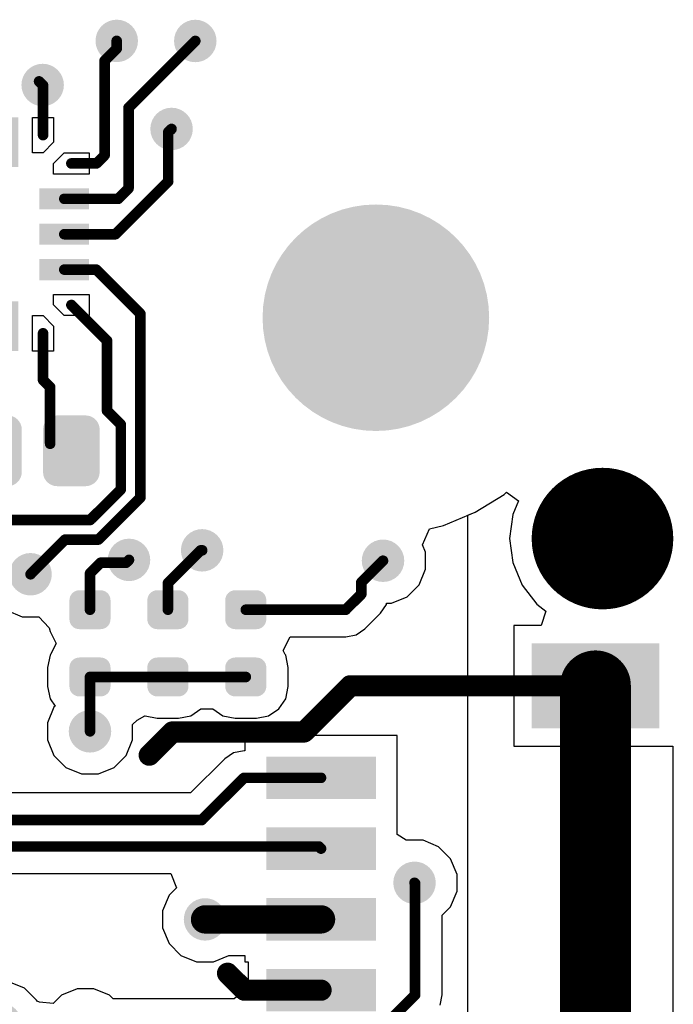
# Model space of a CAD drawing. Header units: inches. Extents: x 0.3 to 40.7, y 0.3 to 25.1.
# Tile 5 of 5: x 31.5 to 40.7, y 11 to 24.9. Entities that reach past the tile are written whole.
import ezdxf

# ---------------------------------------------------------------- set-up
doc = ezdxf.new("R2010")
doc.units = ezdxf.units.IN
for name, color, linetype in [('Pad Holes', 156, 'Continuous'), ('TOP', 1, 'Continuous'), ('Via Holes', 16, 'Continuous')]:
    doc.layers.add(name, color=color, linetype=linetype)

# ---------------------------------------------------------------- blocks, each defined once
blk = doc.blocks.new('F_____________1___F_________1_2379')
at = {"layer": 'TOP'}
h = blk.add_hatch(color=1, dxfattribs=at)
edge = h.paths.add_edge_path()
edge.add_arc((0, 0), 0.5, 0, 360)
for points, const_width in [([(0.5, 0, 1), (-0.5, 0, 1)], 1), ([(-0.75, 0, 1), (-0.25, 0, 1)], 0.5), ([(0.25, 0, 1), (0.75, 0, 1)], 0.5)]:
    blk.add_lwpolyline(points, format="xyb", close=True, dxfattribs=dict(at, const_width=const_width))
blk = doc.blocks.new('RES_0402_2382')
at = {"layer": 'TOP'}
h = blk.add_hatch(color=1, dxfattribs=at)
edge = h.paths.add_edge_path()
edge.add_arc((-0.34, -0.15), 0.14, 270, 360)
edge.add_line((-0.2, -0.15), (-0.2, 0.15))
edge.add_arc((-0.34, 0.15), 0.14, 0, 90)
edge.add_line((-0.34, 0.29), (-0.61, 0.29))
edge.add_arc((-0.61, 0.15), 0.14, 90, 180)
edge.add_line((-0.75, 0.15), (-0.75, -0.15))
edge.add_arc((-0.61, -0.15), 0.14, 180, 270)
edge.add_line((-0.61, -0.29), (-0.34, -0.29))
h = blk.add_hatch(color=1, dxfattribs=at)
edge = h.paths.add_edge_path()
edge.add_arc((0.34, 0.15), 0.14, 90, 180)
edge.add_line((0.2, 0.15), (0.2, -0.15))
edge.add_arc((0.34, -0.15), 0.14, 180, 270)
edge.add_line((0.34, -0.29), (0.61, -0.29))
edge.add_arc((0.61, -0.15), 0.14, 270, 360)
edge.add_line((0.75, -0.15), (0.75, 0.15))
edge.add_arc((0.61, 0.15), 0.14, 0, 90)
edge.add_line((0.61, 0.29), (0.34, 0.29))
blk = doc.blocks.new('RES_0402_2384')
at = {"layer": 'TOP'}
h = blk.add_hatch(color=1, dxfattribs=at)
edge = h.paths.add_edge_path()
edge.add_arc((-0.34, -0.15), 0.14, 270, 360)
edge.add_line((-0.2, -0.15), (-0.2, 0.15))
edge.add_arc((-0.34, 0.15), 0.14, 0, 90)
edge.add_line((-0.34, 0.29), (-0.61, 0.29))
edge.add_arc((-0.61, 0.15), 0.14, 90, 180)
edge.add_line((-0.75, 0.15), (-0.75, -0.15))
edge.add_arc((-0.61, -0.15), 0.14, 180, 270)
edge.add_line((-0.61, -0.29), (-0.34, -0.29))
h = blk.add_hatch(color=1, dxfattribs=at)
edge = h.paths.add_edge_path()
edge.add_arc((0.34, 0.15), 0.14, 90, 180)
edge.add_line((0.2, 0.15), (0.2, -0.15))
edge.add_arc((0.34, -0.15), 0.14, 180, 270)
edge.add_line((0.34, -0.29), (0.61, -0.29))
edge.add_arc((0.61, -0.15), 0.14, 270, 360)
edge.add_line((0.75, -0.15), (0.75, 0.15))
edge.add_arc((0.61, 0.15), 0.14, 0, 90)
edge.add_line((0.61, 0.29), (0.34, 0.29))
blk = doc.blocks.new('RES_0402_2386')
at = {"layer": 'TOP'}
h = blk.add_hatch(color=1, dxfattribs=at)
edge = h.paths.add_edge_path()
edge.add_arc((-0.34, -0.15), 0.14, 270, 360)
edge.add_line((-0.2, -0.15), (-0.2, 0.15))
edge.add_arc((-0.34, 0.15), 0.14, 0, 90)
edge.add_line((-0.34, 0.29), (-0.61, 0.29))
edge.add_arc((-0.61, 0.15), 0.14, 90, 180)
edge.add_line((-0.75, 0.15), (-0.75, -0.15))
edge.add_arc((-0.61, -0.15), 0.14, 180, 270)
edge.add_line((-0.61, -0.29), (-0.34, -0.29))
h = blk.add_hatch(color=1, dxfattribs=at)
edge = h.paths.add_edge_path()
edge.add_arc((0.34, 0.15), 0.14, 90, 180)
edge.add_line((0.2, 0.15), (0.2, -0.15))
edge.add_arc((0.34, -0.15), 0.14, 180, 270)
edge.add_line((0.34, -0.29), (0.61, -0.29))
edge.add_arc((0.61, -0.15), 0.14, 270, 360)
edge.add_line((0.75, -0.15), (0.75, 0.15))
edge.add_arc((0.61, 0.15), 0.14, 0, 90)
edge.add_line((0.61, 0.29), (0.34, 0.29))
blk = doc.blocks.new('UFQFPN20_2388')
at = {"layer": 'TOP'}
for points in [[(-0.65, 1.65), (-0.35, 1.65), (-0.35, 0.95), (-0.65, 0.95)], [(-0.15, 1.65), (0.15, 1.65), (0.15, 0.95), (-0.15, 0.95)], [(0.35, 1.65), (0.65, 1.65), (0.65, 0.95), (0.35, 0.95)], [(-1.65, 0.35), (-1.65, 0.65), (-0.95, 0.65), (-0.95, 0.35)], [(0.95, 0.35), (0.95, 0.65), (1.65, 0.65), (1.65, 0.35)], [(-1.65, -0.15), (-1.65, 0.15), (-0.95, 0.15), (-0.95, -0.15)], [(0.95, -0.15), (0.95, 0.15), (1.65, 0.15), (1.65, -0.15)], [(-1.65, -0.65), (-1.65, -0.35), (-0.95, -0.35), (-0.95, -0.65)], [(0.95, -0.65), (0.95, -0.35), (1.65, -0.35), (1.65, -0.65)], [(-0.65, -0.95), (-0.35, -0.95), (-0.35, -1.65), (-0.65, -1.65)], [(-0.15, -0.95), (0.15, -0.95), (0.15, -1.65), (-0.15, -1.65)], [(0.35, -0.95), (0.65, -0.95), (0.65, -1.65), (0.35, -1.65)]]:
    blk.add_hatch(color=1, dxfattribs=at).paths.add_polyline_path(points)
for p, q in [((-1.15, 1.65), (-1.15, 1.3)), ((-0.85, 1.65), (-1.15, 1.65)), ((-0.85, 1.15), (-0.85, 1.65)), ((0.85, 1.15), (0.85, 1.65)), ((0.85, 1.65), (1.15, 1.65)), ((1.15, 1.65), (1.15, 1.3)), ((-1.15, 1.3), (-1, 1.15)), ((1.15, 1.3), (1, 1.15)), ((-1.65, 0.85), (-1.65, 1.15)), ((-1.65, 1.15), (-1.3, 1.15)), ((-1.3, 1.15), (-1.15, 1)), ((-1, 1.15), (-0.85, 1.15)), ((1, 1.15), (0.85, 1.15)), ((1.15, 1), (1.3, 1.15)), ((1.3, 1.15), (1.65, 1.15)), ((1.65, 1.15), (1.65, 0.85)), ((-1.15, 1), (-1.15, 0.85)), ((1.15, 0.85), (1.15, 1)), ((-1.15, 0.85), (-1.65, 0.85)), ((1.65, 0.85), (1.15, 0.85)), ((-1.15, -0.85), (-1.65, -0.85)), ((-1.65, -0.85), (-1.65, -1.15)), ((-1.15, -1), (-1.15, -0.85)), ((1.15, -0.85), (1.65, -0.85)), ((1.15, -1), (1.15, -0.85)), ((1.65, -0.85), (1.65, -1.15)), ((-1.3, -1.15), (-1.15, -1)), ((1.3, -1.15), (1.15, -1)), ((-1.65, -1.15), (-1.3, -1.15)), ((-1.15, -1.3), (-1, -1.15)), ((-1, -1.15), (-0.85, -1.15)), ((-0.85, -1.15), (-0.85, -1.65)), ((0.85, -1.65), (0.85, -1.15)), ((0.85, -1.15), (1, -1.15)), ((1, -1.15), (1.15, -1.3)), ((1.65, -1.15), (1.3, -1.15)), ((-1.15, -1.65), (-1.15, -1.3)), ((1.15, -1.3), (1.15, -1.65)), ((-0.85, -1.65), (-1.15, -1.65)), ((1.15, -1.65), (0.85, -1.65))]:
    blk.add_line(p, q, dxfattribs=at)
blk = doc.blocks.new('SM04B_SRSS_TB_LF__SN__F_________1_2392')
at = {"layer": 'TOP'}
for points in [[(-3.4, 2.838), (-2.2, 2.838), (-2.2, 1.038), (-3.4, 1.038)], [(2.2, 2.838), (3.4, 2.838), (3.4, 1.038), (2.2, 1.038)], [(-1.8, -1.162), (-1.2, -1.162), (-1.2, -2.712), (-1.8, -2.712)], [(-0.8, -1.162), (-0.2, -1.162), (-0.2, -2.712), (-0.8, -2.712)], [(0.2, -1.162), (0.8, -1.162), (0.8, -2.712), (0.2, -2.712)], [(1.2, -1.162), (1.8, -1.162), (1.8, -2.712), (1.2, -2.712)]]:
    blk.add_hatch(color=1, dxfattribs=at).paths.add_polyline_path(points)

msp = doc.modelspace()

# ---------------------------------------------------------------- hatches: boundary and pattern name
at = {"layer": 'Pad Holes'}
h = msp.add_hatch(color=7, dxfattribs=at)
edge = h.paths.add_edge_path()
edge.add_arc((36.5, 20.68), 1.6, 0, 360)
at = {"layer": 'TOP'}
h = msp.add_hatch(color=1, dxfattribs=at)
edge = h.paths.add_edge_path()
edge.add_arc((32.841, 24.591), 0.3, 0, 360)
h = msp.add_hatch(color=1, dxfattribs=at)
edge = h.paths.add_edge_path()
edge.add_arc((33.95, 24.59), 0.3, 0, 360)
h = msp.add_hatch(color=1, dxfattribs=at)
edge = h.paths.add_edge_path()
edge.add_arc((31.795, 23.968), 0.3, 0, 360)
h = msp.add_hatch(color=1, dxfattribs=at)
edge = h.paths.add_edge_path()
edge.add_arc((33.615, 23.347), 0.3, 0, 360)
h = msp.add_hatch(color=1, dxfattribs=at)
edge = h.paths.add_edge_path()
edge.add_arc((36.5, 20.68), 1.5, 0, 360)
h = msp.add_hatch(color=1, dxfattribs=at)
edge = h.paths.add_edge_path()
edge.add_arc((30.9, 19.1), 0.2, 90, 180)
edge.add_line((30.7, 19.1), (30.7, 18.5))
edge.add_arc((30.9, 18.5), 0.2, 180, 270)
edge.add_line((30.9, 18.3), (31.3, 18.3))
edge.add_arc((31.3, 18.5), 0.2, 270, 360)
edge.add_line((31.5, 18.5), (31.5, 19.1))
edge.add_arc((31.3, 19.1), 0.2, 0, 90)
edge.add_line((31.3, 19.3), (30.9, 19.3))
h = msp.add_hatch(color=1, dxfattribs=at)
edge = h.paths.add_edge_path()
edge.add_arc((32, 19.1), 0.2, 90, 180)
edge.add_line((31.8, 19.1), (31.8, 18.5))
edge.add_arc((32, 18.5), 0.2, 180, 270)
edge.add_line((32, 18.3), (32.4, 18.3))
edge.add_arc((32.4, 18.5), 0.2, 270, 360)
edge.add_line((32.6, 18.5), (32.6, 19.1))
edge.add_arc((32.4, 19.1), 0.2, 0, 90)
edge.add_line((32.4, 19.3), (32, 19.3))
h = msp.add_hatch(color=1, dxfattribs=at)
edge = h.paths.add_edge_path()
edge.add_arc((34.047, 17.394), 0.3, 0, 360)
h = msp.add_hatch(color=1, dxfattribs=at)
edge = h.paths.add_edge_path()
edge.add_arc((33.014, 17.259), 0.3, 0, 360)
h = msp.add_hatch(color=1, dxfattribs=at)
edge = h.paths.add_edge_path()
edge.add_arc((36.601, 17.247), 0.3, 0, 360)
h = msp.add_hatch(color=1, dxfattribs=at)
edge = h.paths.add_edge_path()
edge.add_arc((31.624, 17.056), 0.3, 0, 360)
h = msp.add_hatch(color=1, dxfattribs=at)
edge = h.paths.add_edge_path()
edge.add_arc((32.463, 14.837), 0.3, 0, 360)
h = msp.add_hatch(color=1, dxfattribs=at)
edge = h.paths.add_edge_path()
edge.add_arc((37.046, 12.697), 0.3, 0, 360)
h = msp.add_hatch(color=1, dxfattribs=at)
edge = h.paths.add_edge_path()
edge.add_arc((39.601, 12.68), 0.3, 0, 360)
h = msp.add_hatch(color=1, dxfattribs=at)
edge = h.paths.add_edge_path()
edge.add_arc((34.088, 12.18), 0.3, 0, 360)
h = msp.add_hatch(color=1, dxfattribs=at)
edge = h.paths.add_edge_path()
edge.add_arc((31.2, 10.7), 0.3, 0, 360)
at = {"layer": 'Via Holes'}
h = msp.add_hatch(color=7, dxfattribs=at)
edge = h.paths.add_edge_path()
edge.add_arc((32.841, 24.591), 0.15, 0, 360)
h = msp.add_hatch(color=7, dxfattribs=at)
edge = h.paths.add_edge_path()
edge.add_arc((33.95, 24.59), 0.15, 0, 360)
h = msp.add_hatch(color=7, dxfattribs=at)
edge = h.paths.add_edge_path()
edge.add_arc((31.795, 23.968), 0.15, 0, 360)
h = msp.add_hatch(color=7, dxfattribs=at)
edge = h.paths.add_edge_path()
edge.add_arc((33.615, 23.347), 0.15, 0, 360)
h = msp.add_hatch(color=7, dxfattribs=at)
edge = h.paths.add_edge_path()
edge.add_arc((34.047, 17.394), 0.15, 0, 360)
h = msp.add_hatch(color=7, dxfattribs=at)
edge = h.paths.add_edge_path()
edge.add_arc((33.014, 17.259), 0.15, 0, 360)
h = msp.add_hatch(color=7, dxfattribs=at)
edge = h.paths.add_edge_path()
edge.add_arc((36.601, 17.247), 0.15, 0, 360)
h = msp.add_hatch(color=7, dxfattribs=at)
edge = h.paths.add_edge_path()
edge.add_arc((31.624, 17.056), 0.15, 0, 360)
h = msp.add_hatch(color=7, dxfattribs=at)
edge = h.paths.add_edge_path()
edge.add_arc((32.463, 14.837), 0.15, 0, 360)
h = msp.add_hatch(color=7, dxfattribs=at)
edge = h.paths.add_edge_path()
edge.add_arc((37.046, 12.697), 0.15, 0, 360)
h = msp.add_hatch(color=7, dxfattribs=at)
edge = h.paths.add_edge_path()
edge.add_arc((39.601, 12.68), 0.15, 0, 360)
h = msp.add_hatch(color=7, dxfattribs=at)
edge = h.paths.add_edge_path()
edge.add_arc((34.088, 12.18), 0.15, 0, 360)

# ---------------------------------------------------------------- linework, layer by layer
at = {"layer": 'TOP'}
for p, q in [((37.9, 17.932), (38.313, 18.185)), ((37.9, 17.932), (38.313, 18.185)), ((38.313, 18.185), (38.347, 18.214)), ((38.313, 18.185), (38.347, 18.214)), ((38.347, 18.214), (38.514, 18.093)), ((38.347, 18.214), (38.514, 18.093)), ((38.514, 18.093), (38.433, 17.899)), ((38.514, 18.093), (38.433, 17.899)), ((37.453, 17.746), (37.9, 17.932)), ((37.8, 17.89), (37.9, 17.932)), ((37.8, 7.47), (37.8, 17.89)), ((38.433, 17.899), (38.389, 17.56)), ((38.433, 17.899), (38.389, 17.56)), ((37.158, 17.47), (37.258, 17.7)), ((37.258, 17.7), (37.453, 17.746)), ((38.389, 17.56), (38.433, 17.221)), ((38.389, 17.56), (38.433, 17.221)), ((37.201, 17.367), (37.158, 17.47)), ((37.201, 17.128), (37.201, 17.367)), ((37.11, 16.908), (37.201, 17.128)), ((38.433, 17.221), (38.564, 16.904)), ((38.433, 17.221), (38.564, 16.904)), ((36.941, 16.739), (37.11, 16.908)), ((38.564, 16.904), (38.773, 16.633)), ((38.564, 16.904), (38.773, 16.633)), ((36.72, 16.647), (36.941, 16.739)), ((36.565, 16.505), (36.648, 16.629)), ((36.648, 16.629), (36.652, 16.647)), ((36.652, 16.647), (36.72, 16.647)), ((38.773, 16.633), (38.902, 16.534)), ((38.773, 16.633), (38.902, 16.534)), ((31.284, 16.548), (31.505, 16.456)), ((31.505, 16.456), (31.743, 16.456)), ((31.743, 16.456), (31.888, 16.3)), ((36.345, 16.285), (36.565, 16.505)), ((38.902, 16.534), (38.834, 16.334)), ((38.902, 16.534), (38.834, 16.334)), ((31.888, 16.3), (31.899, 16.248)), ((36.221, 16.202), (36.345, 16.285)), ((38.834, 16.334), (38.447, 16.334)), ((38.447, 16.334), (38.447, 15.58)), ((38.834, 16.334), (38.447, 16.334)), ((38.447, 16.334), (38.447, 15.58)), ((31.899, 16.248), (31.906, 16.238)), ((31.906, 16.238), (31.984, 16.08)), ((35.191, 15.981), (35.29, 16.173)), ((35.29, 16.173), (36.075, 16.173)), ((36.075, 16.173), (36.221, 16.202)), ((31.984, 16.08), (31.906, 15.922)), ((31.899, 15.912), (31.864, 15.74)), ((31.906, 15.922), (31.899, 15.912)), ((35.22, 15.922), (35.191, 15.981)), ((35.227, 15.912), (35.22, 15.922)), ((35.262, 15.74), (35.227, 15.912)), ((31.864, 15.74), (31.864, 15.47)), ((35.262, 15.47), (35.262, 15.74)), ((38.447, 15.58), (39.601, 15.58)), ((38.447, 15.58), (39.601, 15.58)), ((39.601, 15.58), (39.601, 15.48)), ((39.601, 15.58), (39.601, 15.48)), ((31.864, 15.47), (31.899, 15.298)), ((35.227, 15.298), (35.262, 15.47)), ((39.601, 15.48), (39.701, 15.48)), ((39.601, 15.48), (39.701, 15.48)), ((39.701, 15.48), (39.701, 14.626)), ((39.701, 15.48), (39.701, 14.626)), ((39.501, 15.38), (38.447, 15.38)), ((38.447, 15.38), (38.447, 14.626)), ((39.501, 15.38), (38.447, 15.38)), ((38.447, 15.38), (38.447, 14.626)), ((39.501, 14.626), (39.501, 15.38)), ((39.501, 14.626), (39.501, 15.38)), ((31.954, 15.177), (31.863, 14.956)), ((31.899, 15.298), (31.97, 15.192)), ((31.97, 15.192), (31.954, 15.177)), ((35.13, 15.153), (35.227, 15.298)), ((33.129, 14.995), (33.237, 15.058)), ((33.237, 15.058), (33.241, 15.056)), ((33.241, 15.056), (33.413, 15.021)), ((33.713, 15.021), (33.885, 15.056)), ((33.885, 15.056), (34.03, 15.153)), ((34.03, 15.153), (34.196, 15.153)), ((34.196, 15.153), (34.341, 15.056)), ((34.341, 15.056), (34.513, 15.021)), ((34.813, 15.021), (34.985, 15.056)), ((34.985, 15.056), (35.13, 15.153)), ((31.863, 14.956), (31.863, 14.718)), ((33.063, 14.934), (33.129, 14.995)), ((33.063, 14.718), (33.063, 14.934)), ((33.413, 15.021), (33.713, 15.021)), ((34.513, 15.021), (34.813, 15.021)), ((36.801, 14.78), (34.651, 14.78)), ((34.651, 14.78), (34.651, 14.562)), ((36.801, 13.381), (36.801, 14.78)), ((31.863, 14.718), (31.954, 14.497)), ((32.972, 14.497), (33.063, 14.718)), ((38.447, 14.626), (39.501, 14.626)), ((38.447, 14.626), (39.501, 14.626)), ((39.701, 14.626), (40.694, 14.626)), ((39.701, 14.626), (40.694, 14.626)), ((40.694, 14.626), (40.694, 10.734)), ((40.694, 14.626), (40.694, 10.734)), ((31.954, 14.497), (32.123, 14.328)), ((32.803, 14.328), (32.972, 14.497)), ((34.492, 14.533), (34.368, 14.45)), ((34.638, 14.562), (34.492, 14.533)), ((34.651, 14.562), (34.638, 14.562)), ((32.123, 14.328), (32.344, 14.237)), ((32.582, 14.237), (32.803, 14.328)), ((34.368, 14.45), (33.883, 13.966)), ((32.344, 14.237), (32.582, 14.237)), ((33.883, 13.966), (30.783, 13.966)), ((36.927, 13.297), (36.801, 13.381)), ((37.166, 13.297), (36.927, 13.297)), ((37.386, 13.205), (37.166, 13.297)), ((37.555, 13.037), (37.386, 13.205)), ((37.646, 12.816), (37.555, 13.037)), ((31.278, 12.828), (33.604, 12.828)), ((33.604, 12.828), (33.687, 12.628)), ((37.646, 12.577), (37.646, 12.816)), ((33.579, 12.52), (33.488, 12.299)), ((33.687, 12.628), (33.579, 12.52)), ((37.555, 12.357), (37.646, 12.577)), ((33.488, 12.299), (33.488, 12.061)), ((37.436, 12.238), (37.555, 12.357)), ((37.436, 11.114), (37.436, 12.238)), ((33.488, 12.061), (33.579, 11.84)), ((33.579, 11.84), (33.748, 11.671)), ((33.748, 11.671), (33.969, 11.58)), ((33.969, 11.58), (34.207, 11.58)), ((34.207, 11.58), (34.425, 11.67)), ((34.425, 11.67), (34.651, 11.67)), ((34.651, 11.67), (34.651, 11.58)), ((34.651, 11.58), (34.697, 11.58)), ((34.697, 11.58), (34.697, 11.221)), ((31.54, 11.209), (31.319, 11.3)), ((31.709, 11.04), (31.54, 11.209)), ((32.281, 11.2), (32.06, 11.109)), ((32.519, 11.2), (32.281, 11.2)), ((32.74, 11.109), (32.519, 11.2)), ((34.697, 11.221), (34.497, 11.057)), ((31.715, 11.025), (31.709, 11.04)), ((31.749, 11.009), (31.715, 11.025)), ((31.945, 10.993), (31.749, 11.009)), ((32.06, 11.109), (31.945, 10.993)), ((32.79, 11.059), (32.74, 11.109)), ((34.487, 11.059), (32.79, 11.059)), ((34.497, 11.057), (34.487, 11.059)), ((37.407, 10.968), (37.436, 11.114))]:
    msp.add_line(p, q, dxfattribs=at)
for points, const_width in [([(32.841, 24.482), (32.841, 24.591)], 0.15), ([(33.008, 23.648), (33.95, 24.59)], 0.15), ([(32.671, 24.312), (32.841, 24.482)], 0.15), ([(32.671, 22.977), (32.671, 24.312)], 0.15), ([(31.744, 24.019), (31.795, 23.968)], 0.15), ([(31.795, 23.968), (31.8, 23.963)], 0.15), ([(31.8, 23.26), (31.8, 23.963)], 0.15), ([(33.008, 22.508), (33.008, 23.648)], 0.15), ([(33.567, 23.3), (33.615, 23.347)], 0.15), ([(33.567, 22.605), (33.567, 23.3)], 0.15), ([(32.554, 22.86), (32.671, 22.977)], 0.15), ([(32.2, 22.86), (32.554, 22.86)], 0.15), ([(32.822, 21.86), (33.567, 22.605)], 0.15), ([(32.86, 22.36), (33.008, 22.508)], 0.15), ([(32.1, 22.36), (32.86, 22.36)], 0.15), ([(32.1, 21.86), (32.822, 21.86)], 0.15), ([(32.1, 21.36), (32.55, 21.36)], 0.15), ([(32.55, 21.36), (33.176, 20.734)], 0.15), ([(32.2, 20.86), (32.705, 20.355)], 0.15), ([(33.176, 18.141), (33.176, 20.734)], 0.15), ([(31.8, 19.8), (31.8, 20.46)], 0.15), ([(32.705, 19.364), (32.705, 20.355)], 0.15), ([(31.8, 19.8), (31.9, 19.7)], 0.15), ([(31.9, 18.9), (31.9, 19.7)], 0.15), ([(32.705, 19.364), (32.899, 19.17)], 0.15), ([(32.899, 18.255), (32.899, 19.17)], 0.15), ([(32.466, 17.823), (32.899, 18.255)], 0.15), ([(32.581, 17.546), (33.176, 18.141)], 0.15), ([(31.249, 17.823), (32.466, 17.823)], 0.15), ([(31.624, 17.056), (32.113, 17.546)], 0.15), ([(32.113, 17.546), (32.581, 17.546)], 0.15), ([(33.563, 16.93), (34.027, 17.394)], 0.15), ([(34.027, 17.394), (34.047, 17.394)], 0.15), ([(32.463, 17.068), (32.614, 17.219)], 0.15), ([(32.614, 17.219), (32.973, 17.219)], 0.15), ([(32.973, 17.219), (33.014, 17.259)], 0.15), ([(36.295, 16.941), (36.601, 17.247)], 0.15), ([(32.463, 16.555), (32.463, 17.068)], 0.15), ([(33.563, 16.555), (33.563, 16.93)], 0.15), ([(36.295, 16.775), (36.295, 16.941)], 0.15), ([(36.075, 16.555), (36.295, 16.775)], 0.15), ([(34.663, 16.555), (36.075, 16.555)], 0.15), ([(39.601, 9.88), (39.601, 15.48)], 1), ([(32.463, 14.837), (32.463, 15.605)], 0.15), ([(32.463, 15.605), (33.563, 15.605)], 0.15), ([(33.563, 15.605), (34.663, 15.605)], 0.15), ([(35.486, 14.828), (36.138, 15.48)], 0.3), ([(36.138, 15.48), (39.601, 15.48)], 0.3), ([(33.3, 14.5), (33.628, 14.828)], 0.3), ([(33.628, 14.828), (35.486, 14.828)], 0.3), ([(34.041, 13.583), (34.638, 14.18)], 0.15), ([(34.638, 14.18), (35.726, 14.18)], 0.15), ([(30.783, 13.583), (34.041, 13.583)], 0.15), ([(31.12, 13.21), (35.696, 13.21)], 0.15), ([(35.696, 13.21), (35.726, 13.18)], 0.15), ([(37.046, 12.697), (37.054, 12.689)], 0.15), ([(37.054, 11.114), (37.054, 12.689)], 0.15), ([(34.088, 12.18), (35.726, 12.18)], 0.4), ([(34.406, 11.419), (34.645, 11.18)], 0.3), ([(34.645, 11.18), (35.726, 11.18)], 0.3), ([(36.098, 10.158), (37.054, 11.114)], 0.15)]:
    msp.add_lwpolyline(points, dxfattribs=dict(at, const_width=const_width))
for points, const_width in [([(32.803, 24.591, 1), (32.878, 24.591, 1)], 0.075), ([(33.913, 24.59, 1), (33.988, 24.59, 1)], 0.075), ([(32.803, 24.482, 1), (32.878, 24.482, 1)], 0.075), ([(32.803, 24.482, 1), (32.878, 24.482, 1)], 0.075), ([(32.633, 24.312, 1), (32.708, 24.312, 1)], 0.075), ([(32.633, 24.312, 1), (32.708, 24.312, 1)], 0.075), ([(31.707, 24.019, 1), (31.782, 24.019, 1)], 0.075), ([(31.757, 23.968, 1), (31.832, 23.968, 1)], 0.075), ([(31.757, 23.968, 1), (31.832, 23.968, 1)], 0.075), ([(31.763, 23.963, 1), (31.838, 23.963, 1)], 0.075), ([(31.763, 23.963, 1), (31.838, 23.963, 1)], 0.075), ([(32.97, 23.648, 1), (33.045, 23.648, 1)], 0.075), ([(32.97, 23.648, 1), (33.045, 23.648, 1)], 0.075), ([(33.53, 23.3, 1), (33.605, 23.3, 1)], 0.075), ([(33.53, 23.3, 1), (33.605, 23.3, 1)], 0.075), ([(33.577, 23.347, 1), (33.652, 23.347, 1)], 0.075), ([(31.763, 23.26, 1), (31.838, 23.26, 1)], 0.075), ([(32.633, 22.977, 1), (32.708, 22.977, 1)], 0.075), ([(32.633, 22.977, 1), (32.708, 22.977, 1)], 0.075), ([(32.163, 22.86, 1), (32.238, 22.86, 1)], 0.075), ([(32.516, 22.86, 1), (32.591, 22.86, 1)], 0.075), ([(32.516, 22.86, 1), (32.591, 22.86, 1)], 0.075), ([(33.53, 22.605, 1), (33.605, 22.605, 1)], 0.075), ([(33.53, 22.605, 1), (33.605, 22.605, 1)], 0.075), ([(32.97, 22.508, 1), (33.045, 22.508, 1)], 0.075), ([(32.97, 22.508, 1), (33.045, 22.508, 1)], 0.075), ([(32.063, 22.36, 1), (32.138, 22.36, 1)], 0.075), ([(32.823, 22.36, 1), (32.898, 22.36, 1)], 0.075), ([(32.823, 22.36, 1), (32.898, 22.36, 1)], 0.075), ([(32.063, 21.86, 1), (32.138, 21.86, 1)], 0.075), ([(32.785, 21.86, 1), (32.86, 21.86, 1)], 0.075), ([(32.785, 21.86, 1), (32.86, 21.86, 1)], 0.075), ([(32.063, 21.36, 1), (32.138, 21.36, 1)], 0.075), ([(32.513, 21.36, 1), (32.588, 21.36, 1)], 0.075), ([(32.513, 21.36, 1), (32.588, 21.36, 1)], 0.075), ([(32.163, 20.86, 1), (32.238, 20.86, 1)], 0.075), ([(33.138, 20.734, 1), (33.213, 20.734, 1)], 0.075), ([(33.138, 20.734, 1), (33.213, 20.734, 1)], 0.075), ([(31.763, 20.46, 1), (31.838, 20.46, 1)], 0.075), ([(32.667, 20.355, 1), (32.742, 20.355, 1)], 0.075), ([(32.667, 20.355, 1), (32.742, 20.355, 1)], 0.075), ([(31.763, 19.8, 1), (31.838, 19.8, 1)], 0.075), ([(31.763, 19.8, 1), (31.838, 19.8, 1)], 0.075), ([(31.863, 19.7, 1), (31.938, 19.7, 1)], 0.075), ([(31.863, 19.7, 1), (31.938, 19.7, 1)], 0.075), ([(32.667, 19.364, 1), (32.742, 19.364, 1)], 0.075), ([(32.667, 19.364, 1), (32.742, 19.364, 1)], 0.075), ([(32.861, 19.17, 1), (32.936, 19.17, 1)], 0.075), ([(32.861, 19.17, 1), (32.936, 19.17, 1)], 0.075), ([(31.863, 18.9, 1), (31.938, 18.9, 1)], 0.075), ([(32.861, 18.255, 1), (32.936, 18.255, 1)], 0.075), ([(32.861, 18.255, 1), (32.936, 18.255, 1)], 0.075), ([(33.138, 18.141, 1), (33.213, 18.141, 1)], 0.075), ([(33.138, 18.141, 1), (33.213, 18.141, 1)], 0.075), ([(32.429, 17.823, 1), (32.504, 17.823, 1)], 0.075), ([(32.429, 17.823, 1), (32.504, 17.823, 1)], 0.075), ([(32.076, 17.546, 1), (32.151, 17.546, 1)], 0.075), ([(32.076, 17.546, 1), (32.151, 17.546, 1)], 0.075), ([(32.543, 17.546, 1), (32.618, 17.546, 1)], 0.075), ([(32.543, 17.546, 1), (32.618, 17.546, 1)], 0.075), ([(33.99, 17.394, 1), (34.065, 17.394, 1)], 0.075), ([(33.99, 17.394, 1), (34.065, 17.394, 1)], 0.075), ([(34.01, 17.394, 1), (34.085, 17.394, 1)], 0.075), ([(32.576, 17.219, 1), (32.651, 17.219, 1)], 0.075), ([(32.576, 17.219, 1), (32.651, 17.219, 1)], 0.075), ([(32.936, 17.219, 1), (33.011, 17.219, 1)], 0.075), ([(32.936, 17.219, 1), (33.011, 17.219, 1)], 0.075), ([(32.976, 17.259, 1), (33.051, 17.259, 1)], 0.075), ([(36.563, 17.247, 1), (36.638, 17.247, 1)], 0.075), ([(31.587, 17.056, 1), (31.662, 17.056, 1)], 0.075), ([(32.426, 17.068, 1), (32.501, 17.068, 1)], 0.075), ([(32.426, 17.068, 1), (32.501, 17.068, 1)], 0.075), ([(33.526, 16.93, 1), (33.601, 16.93, 1)], 0.075), ([(33.526, 16.93, 1), (33.601, 16.93, 1)], 0.075), ([(36.257, 16.941, 1), (36.332, 16.941, 1)], 0.075), ([(36.257, 16.941, 1), (36.332, 16.941, 1)], 0.075), ([(36.257, 16.775, 1), (36.332, 16.775, 1)], 0.075), ([(36.257, 16.775, 1), (36.332, 16.775, 1)], 0.075), ([(32.426, 16.555, 1), (32.501, 16.555, 1)], 0.075), ([(33.526, 16.555, 1), (33.601, 16.555, 1)], 0.075), ([(34.626, 16.555, 1), (34.701, 16.555, 1)], 0.075), ([(36.038, 16.555, 1), (36.113, 16.555, 1)], 0.075), ([(36.038, 16.555, 1), (36.113, 16.555, 1)], 0.075), ([(39.351, 15.48, 1), (39.851, 15.48, 1)], 0.5), ([(32.426, 15.605, 1), (32.501, 15.605, 1)], 0.075), ([(32.426, 15.605, 1), (32.501, 15.605, 1)], 0.075), ([(33.526, 15.605, 1), (33.601, 15.605, 1)], 0.075), ([(33.526, 15.605, 1), (33.601, 15.605, 1)], 0.075), ([(34.626, 15.605, 1), (34.701, 15.605, 1)], 0.075), ([(36.063, 15.48, 1), (36.213, 15.48, 1)], 0.15), ([(36.063, 15.48, 1), (36.213, 15.48, 1)], 0.15), ([(39.526, 15.48, 1), (39.676, 15.48, 1)], 0.15), ([(32.426, 14.837, 1), (32.501, 14.837, 1)], 0.075), ([(33.553, 14.828, 1), (33.703, 14.828, 1)], 0.15), ([(33.553, 14.828, 1), (33.703, 14.828, 1)], 0.15), ([(35.411, 14.828, 1), (35.561, 14.828, 1)], 0.15), ([(35.411, 14.828, 1), (35.561, 14.828, 1)], 0.15), ([(33.225, 14.5, 1), (33.375, 14.5, 1)], 0.15), ([(34.601, 14.18, 1), (34.676, 14.18, 1)], 0.075), ([(34.601, 14.18, 1), (34.676, 14.18, 1)], 0.075), ([(35.688, 14.18, 1), (35.763, 14.18, 1)], 0.075), ([(34.004, 13.583, 1), (34.079, 13.583, 1)], 0.075), ([(34.004, 13.583, 1), (34.079, 13.583, 1)], 0.075), ([(35.658, 13.21, 1), (35.733, 13.21, 1)], 0.075), ([(35.658, 13.21, 1), (35.733, 13.21, 1)], 0.075), ([(35.688, 13.18, 1), (35.763, 13.18, 1)], 0.075), ([(37.009, 12.697, 1), (37.084, 12.697, 1)], 0.075), ([(37.017, 12.689, 1), (37.092, 12.689, 1)], 0.075), ([(37.017, 12.689, 1), (37.092, 12.689, 1)], 0.075), ([(33.988, 12.18, 1), (34.188, 12.18, 1)], 0.2), ([(35.626, 12.18, 1), (35.826, 12.18, 1)], 0.2), ([(34.331, 11.419, 1), (34.481, 11.419, 1)], 0.15), ([(34.57, 11.18, 1), (34.72, 11.18, 1)], 0.15), ([(34.57, 11.18, 1), (34.72, 11.18, 1)], 0.15), ([(35.651, 11.18, 1), (35.801, 11.18, 1)], 0.15), ([(37.017, 11.114, 1), (37.092, 11.114, 1)], 0.075), ([(37.017, 11.114, 1), (37.092, 11.114, 1)], 0.075)]:
    msp.add_lwpolyline(points, format="xyb", close=True, dxfattribs=dict(at, const_width=const_width))

# ---------------------------------------------------------------- block references
msp.add_blockref('UFQFPN20_2388', (30.8, 21.86))
for name, p, rotation in [('F_____________1___F_________1_2379', (39.7, 17.56), 270), ('RES_0402_2386', (32.463, 16.08), 90), ('RES_0402_2382', (33.563, 16.08), 90), ('RES_0402_2384', (34.663, 16.08), 90), ('SM04B_SRSS_TB_LF__SN__F_________1_2392', (37.663, 12.68), 270)]:
    msp.add_blockref(name, p, dxfattribs=dict(rotation=rotation))

doc.saveas('drawing.dxf')
